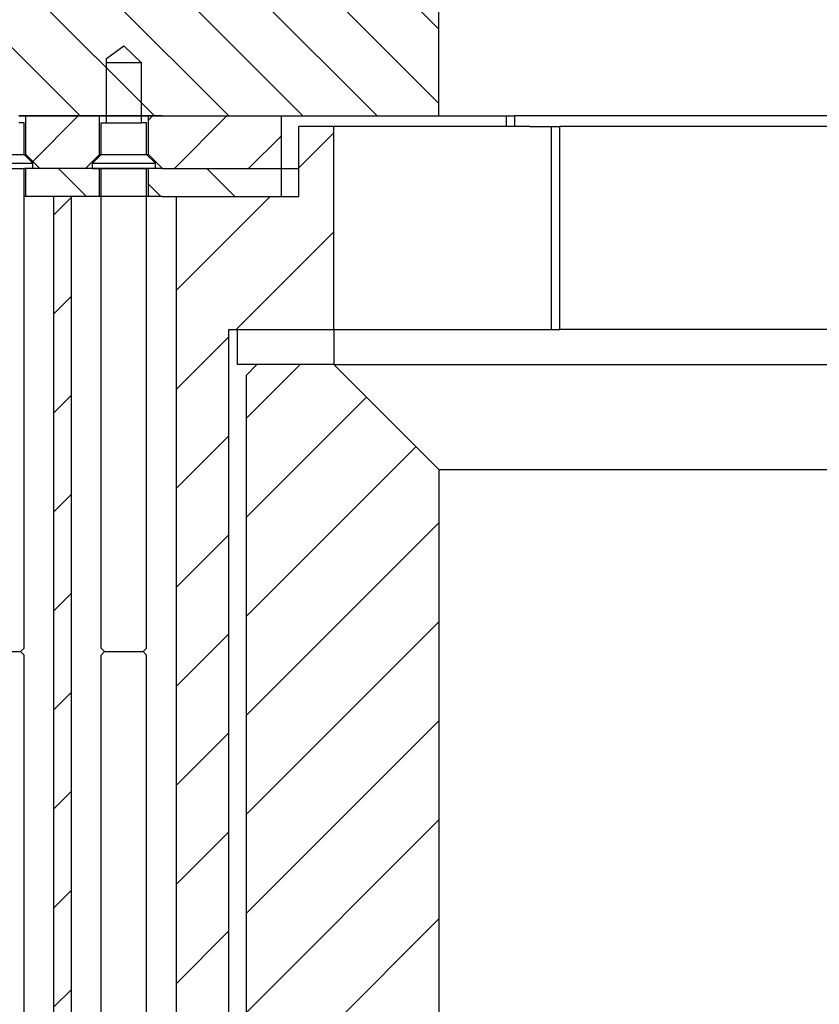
# Model space of a CAD drawing. Extents: x -1809 to 6113, y -4129 to 1471.
# Tile 8 of 197: x -41 to -18, y -2794 to -2766. Entities that reach past the tile are written whole.
import ezdxf

# ---------------------------------------------------------------- set-up
doc = ezdxf.new("R2010")
doc.units = 0
doc.linetypes.add('DASHED', pattern=[15, 7, -8])
doc.layers.get('0').update_dxf_attribs({"linetype": 'CONTINUOUS'})
doc.layers.add('1', color=7, linetype='CONTINUOUS')
pattern_1 = [(315, (-1117.57, -6268.1354), (1.0606602, 1.0606602), [])]
pattern_2 = [(45, (-1117.57, -6268.1354), (-1.0606602, 1.0606602), [])]
pattern_3 = [(45, (-1117.57, -6268.1354), (-1.4142136, 1.4142136), [])]

# ---------------------------------------------------------------- blocks, each defined once
blk = doc.blocks.new('Z-STACK', base_point=(-660.966, -2918.356))
at = {"linetype": 'CONTINUOUS'}
h = blk.add_hatch(dxfattribs=at)
h.set_pattern_fill('USER', color=6, scale=1.5, angle=45, pattern_type=0)
h.set_pattern_definition(pattern_2)
h.paths.add_polyline_path([(-40.403, -2770.143), (-40.403, -2769.043), (-38.303, -2769.043), (-38.303, -2770.143), (-38.703, -2770.543), (-40.003, -2770.543)])
h = blk.add_hatch(dxfattribs=at)
h.set_pattern_fill('USER', color=6, scale=1.5, angle=45, pattern_type=0)
h.set_pattern_definition(pattern_2)
h.paths.add_polyline_path([(-36.903, -2770.143), (-36.903, -2769.043), (-36.512, -2769.043), (-36.442, -2769.043), (-35.803, -2769.043), (-34.603, -2769.043), (-33.103, -2769.043), (-33.103, -2770.543), (-33.608, -2770.543), (-33.858, -2770.543), (-35.158, -2770.543), (-35.408, -2770.543), (-36.442, -2770.543), (-36.503, -2770.543)])
h = blk.add_hatch(dxfattribs=at)
h.set_pattern_fill('USER', color=1, scale=2, angle=45, pattern_type=0)
h.set_pattern_definition(pattern_3)
h.paths.add_polyline_path([(-31.603, -2775.143), (-31.762, -2775.143), (-31.801, -2775.143), (-31.988, -2775.143), (-33.188, -2775.143), (-34.353, -2775.143), (-34.603, -2775.143), (-34.603, -2817.243), (-36.103, -2817.243), (-36.103, -2771.343), (-33.103, -2771.343), (-32.603, -2771.343), (-32.603, -2769.343), (-31.774, -2769.343), (-31.603, -2769.343)])
h = blk.add_hatch(dxfattribs=at)
h.set_pattern_fill('USER', color=3, scale=1.5, angle=315, pattern_type=0)
h.set_pattern_definition(pattern_1)
h.paths.add_polyline_path([(-38.703, -2770.543), (-38.303, -2770.543), (-38.303, -2771.343), (-39.103, -2771.343), (-39.603, -2771.343), (-40.403, -2771.343), (-40.403, -2770.543), (-40.203, -2770.543), (-40.003, -2770.543)])
h = blk.add_hatch(dxfattribs=at)
h.set_pattern_fill('USER', color=3, scale=1.5, angle=315, pattern_type=0)
h.set_pattern_definition(pattern_1)
h.paths.add_polyline_path([(-36.512, -2770.543), (-36.903, -2770.543), (-36.903, -2771.343), (-36.512, -2771.343), (-36.442, -2771.343), (-36.103, -2771.343), (-33.103, -2771.343), (-33.103, -2770.543), (-33.608, -2770.543), (-33.858, -2770.543), (-35.158, -2770.543), (-35.408, -2770.543), (-36.442, -2770.543), (-36.503, -2770.543)])
h = blk.add_hatch(dxfattribs=at)
h.set_pattern_fill('USER', color=1, scale=2, angle=45, pattern_type=0)
h.set_pattern_definition(pattern_3)
h.paths.add_polyline_path([(-39.103, -2817.243), (-39.603, -2817.243), (-39.603, -2771.343), (-39.103, -2771.343)])
h = blk.add_hatch(dxfattribs=at)
h.set_pattern_fill('USER', scale=5, angle=45, pattern_type=0)
h.set_pattern_definition([(45, (-1117.57, -6268.1354), (-3.535534, 3.535534), [])])
h.paths.add_polyline_path([(-31.762, -2775.143), (-31.801, -2775.143), (-31.988, -2775.143), (-33.188, -2775.143), (-34.353, -2775.143), (-34.353, -2776.143), (-34.292, -2776.143), (-33.803, -2776.143), (-31.801, -2776.143), (-31.762, -2776.143), (-31.603, -2776.143), (-31.603, -2775.143)])
h = blk.add_hatch(dxfattribs=at)
h.set_pattern_fill('USER', color=113, scale=2, angle=45, pattern_type=0)
h.set_pattern_definition(pattern_3)
h.paths.add_polyline_path([(-33.603, -2808.143), (-31.103, -2808.143), (-30.603, -2807.643), (-30.603, -2802.143), (-29.103, -2802.143), (-28.603, -2801.643), (-28.603, -2779.143), (-31.603, -2776.143), (-31.762, -2776.143), (-31.801, -2776.143), (-33.803, -2776.143), (-34.103, -2776.443), (-34.103, -2807.643)])
at = {"layer": '1', "linetype": 'CONTINUOUS'}
h = blk.add_hatch(dxfattribs=at)
h.set_pattern_fill('USER', color=2, scale=1.5, angle=315, pattern_type=0)
h.set_pattern_definition(pattern_1)
edge = h.paths.add_edge_path()
edge.add_line((-60.822, -2765.543), (-54.604, -2765.543))
edge.add_line((-54.604, -2765.543), (-49.784, -2765.543))
edge.add_line((-49.784, -2765.543), (-29.603, -2765.543))
edge.add_line((-29.603, -2765.543), (-28.603, -2765.543))
edge.add_line((-28.603, -2765.543), (-28.603, -2769.043))
edge.add_line((-28.603, -2769.043), (-33.103, -2769.043))
edge.add_line((-33.103, -2769.043), (-34.603, -2769.043))
edge.add_line((-34.603, -2769.043), (-35.803, -2769.043))
edge.add_line((-35.803, -2769.043), (-36.442, -2769.043))
edge.add_line((-36.442, -2769.043), (-36.512, -2769.043))
edge.add_line((-36.512, -2769.043), (-36.903, -2769.043))
edge.add_line((-36.903, -2769.043), (-37.012, -2769.043))
edge.add_line((-37.012, -2769.043), (-37.103, -2769.043))
edge.add_line((-37.103, -2769.043), (-37.301, -2769.043))
edge.add_line((-37.301, -2769.043), (-37.412, -2769.043))
edge.add_line((-37.412, -2769.043), (-37.56, -2769.043))
edge.add_line((-37.56, -2769.043), (-37.724, -2769.043))
edge.add_line((-37.724, -2769.043), (-37.912, -2769.043))
edge.add_line((-37.912, -2769.043), (-38.303, -2769.043))
edge.add_line((-38.303, -2769.043), (-40.403, -2769.043))
edge.add_line((-40.403, -2769.043), (-40.603, -2769.043))
edge.add_line((-40.603, -2769.043), (-40.842, -2769.043))
edge.add_line((-40.842, -2769.043), (-41.603, -2769.043))
edge.add_line((-41.603, -2769.043), (-41.803, -2769.043))
edge.add_line((-41.803, -2769.043), (-44.867, -2769.043))
edge.add_line((-44.867, -2769.043), (-45.76, -2769.043))
edge.add_line((-45.76, -2769.043), (-45.867, -2769.043))
edge.add_line((-45.867, -2769.043), (-49.187, -2769.043))
edge.add_line((-49.187, -2769.043), (-49.445, -2769.043))
edge.add_line((-49.445, -2769.043), (-52.193, -2769.043))
edge.add_line((-52.193, -2769.043), (-54.103, -2769.043))
edge.add_line((-54.103, -2769.043), (-55.403, -2769.043))
edge.add_line((-55.403, -2769.043), (-56.603, -2769.043))
edge.add_line((-56.603, -2769.043), (-59.403, -2769.043))
edge.add_line((-59.403, -2769.043), (-59.403, -2769.043))
edge.add_line((-59.403, -2769.043), (-60.229, -2769.043))
edge.add_line((-60.229, -2769.043), (-60.298, -2769.043))
edge.add_line((-60.298, -2769.043), (-60.798, -2769.043))
edge.add_line((-60.798, -2769.043), (-60.803, -2769.043))
edge.add_line((-60.803, -2769.043), (-61.087, -2769.043))
edge.add_line((-61.087, -2769.043), (-61.198, -2769.043))
edge.add_line((-61.198, -2769.043), (-61.345, -2769.043))
edge.add_line((-61.345, -2769.043), (-61.511, -2769.043))
edge.add_line((-61.511, -2769.043), (-61.698, -2769.043))
edge.add_line((-61.698, -2769.043), (-62.903, -2769.043))
edge.add_line((-62.903, -2769.043), (-62.903, -2769.043))
edge.add_line((-62.903, -2769.043), (-64.303, -2769.043))
edge.add_line((-64.303, -2769.043), (-66.403, -2769.043))
edge.add_line((-66.403, -2769.043), (-66.403, -2769.043))
edge.add_line((-66.403, -2769.043), (-67.803, -2769.043))
edge.add_line((-67.803, -2769.043), (-69.903, -2769.043))
edge.add_line((-69.903, -2769.043), (-69.903, -2769.043))
edge.add_line((-69.903, -2769.043), (-71.303, -2769.043))
edge.add_line((-71.303, -2769.043), (-72.303, -2769.043))
edge.add_line((-72.303, -2769.043), (-77.608, -2769.043))
edge.add_spline(control_points=[(-77.608, -2769.043), (-77.842, -2768.809), (-78.31, -2768.342), (-78.779, -2767.876), (-79.013, -2767.643)], knot_values=[0, 0, 0, 0, 0.991594, 1.983187, 1.983187, 1.983187, 1.983187], degree=3, periodic=0)
edge.add_line((-79.013, -2767.643), (-79.013, -2765.543))
edge.add_line((-79.013, -2765.543), (-77.603, -2765.543))
edge.add_line((-77.603, -2765.543), (-73.203, -2765.543))
edge.add_line((-73.203, -2765.543), (-68.703, -2765.543))
edge.add_line((-68.703, -2765.543), (-67.011, -2765.543))
edge.add_line((-67.011, -2765.543), (-60.822, -2765.543))
at = {"color": 2, "linetype": 'CONTINUOUS'}
for p, q in [((-28.603, -2769.043), (-28.603, -2765.543)), ((-38.103, -2767.403), (-37.603, -2767.043)), ((-37.603, -2767.043), (-37.103, -2767.523)), ((-38.103, -2767.523), (-38.103, -2767.403)), ((-38.103, -2769.043), (-38.103, -2767.523)), ((-37.103, -2769.043), (-37.103, -2767.523)), ((-40.403, -2769.043), (-40.603, -2769.043)), ((-37.912, -2769.043), (-38.303, -2769.043)), ((-38.103, -2769.243), (-38.103, -2769.043)), ((-37.724, -2769.043), (-37.912, -2769.043)), ((-37.56, -2769.043), (-37.724, -2769.043)), ((-37.412, -2769.043), (-37.56, -2769.043)), ((-37.301, -2769.043), (-37.412, -2769.043)), ((-37.103, -2769.043), (-37.301, -2769.043)), ((-37.103, -2769.243), (-37.103, -2769.043)), ((-37.012, -2769.043), (-37.103, -2769.043)), ((-36.903, -2769.043), (-37.012, -2769.043)), ((-33.103, -2769.043), (-28.603, -2769.043)), ((-28.603, -2769.043), (-26.676, -2769.043)), ((-26.676, -2769.043), (-26.438, -2769.043)), ((-4.056, -2769.043), (-26.438, -2769.043)), ((-40.453, -2769.243), (-40.603, -2769.243)), ((-40.453, -2770.143), (-40.453, -2769.243)), ((-38.253, -2770.143), (-38.253, -2769.243)), ((-38.253, -2769.243), (-38.103, -2769.243)), ((-36.953, -2769.243), (-37.103, -2769.243)), ((-36.953, -2770.143), (-36.953, -2769.243)), ((-40.453, -2770.143), (-40.203, -2770.393)), ((-38.253, -2770.143), (-38.503, -2770.393)), ((-36.953, -2770.143), (-36.703, -2770.393)), ((-40.453, -2770.543), (-40.442, -2770.543)), ((-40.453, -2784.243), (-40.453, -2770.543)), ((-40.403, -2770.543), (-40.442, -2770.543)), ((-40.203, -2770.543), (-40.403, -2770.543)), ((-40.203, -2770.543), (-40.203, -2770.393)), ((-38.503, -2770.543), (-38.503, -2770.393)), ((-38.492, -2770.543), (-38.303, -2770.543)), ((-38.303, -2770.543), (-38.253, -2770.543)), ((-38.253, -2784.243), (-38.253, -2770.543)), ((-36.953, -2784.243), (-36.953, -2770.543)), ((-36.953, -2770.543), (-36.942, -2770.543)), ((-36.903, -2770.543), (-36.942, -2770.543)), ((-36.703, -2770.543), (-36.903, -2770.543)), ((-36.703, -2770.543), (-36.703, -2770.393)), ((-40.553, -2784.343), (-40.453, -2784.243)), ((-40.553, -2784.343), (-40.453, -2784.443)), ((-38.153, -2784.343), (-38.253, -2784.243)), ((-38.153, -2784.343), (-38.253, -2784.443)), ((-37.053, -2784.343), (-36.953, -2784.243)), ((-37.053, -2784.343), (-36.953, -2784.443)), ((-40.453, -2802.743), (-40.453, -2784.443)), ((-38.253, -2802.743), (-38.253, -2784.443)), ((-36.953, -2802.743), (-36.953, -2784.443))]:
    blk.add_line(p, q, dxfattribs=at)
at = {"color": 6, "linetype": 'DASHED'}
for p, q in [((-40.403, -2769.043), (-40.603, -2769.043)), ((-37.912, -2769.043), (-38.303, -2769.043)), ((-37.724, -2769.043), (-37.912, -2769.043)), ((-37.56, -2769.043), (-37.724, -2769.043)), ((-37.412, -2769.043), (-37.56, -2769.043)), ((-37.301, -2769.043), (-37.412, -2769.043)), ((-37.103, -2769.043), (-37.301, -2769.043)), ((-37.012, -2769.043), (-37.103, -2769.043)), ((-36.903, -2769.043), (-37.012, -2769.043)), ((-33.103, -2769.043), (-28.603, -2769.043)), ((-28.603, -2769.043), (-26.676, -2769.043)), ((-40.453, -2770.543), (-40.442, -2770.543)), ((-40.403, -2770.543), (-40.442, -2770.543)), ((-40.203, -2770.543), (-40.403, -2770.543)), ((-40.003, -2770.543), (-40.203, -2770.543)), ((-38.303, -2770.543), (-38.703, -2770.543)), ((-37.912, -2770.543), (-38.303, -2770.543)), ((-37.724, -2770.543), (-37.912, -2770.543)), ((-37.56, -2770.543), (-37.724, -2770.543)), ((-37.412, -2770.543), (-37.56, -2770.543)), ((-37.301, -2770.543), (-37.412, -2770.543)), ((-37.012, -2770.543), (-37.301, -2770.543)), ((-36.903, -2770.543), (-37.012, -2770.543)), ((-36.512, -2770.543), (-36.903, -2770.543)), ((-36.512, -2770.543), (-36.503, -2770.543))]:
    blk.add_line(p, q, dxfattribs=at)
at = {"color": 7, "linetype": 'DASHED'}
for p, q in [((-40.403, -2769.043), (-40.603, -2769.043)), ((-40.403, -2769.043), (-40.603, -2769.043)), ((-40.603, -2769.043), (-40.403, -2769.043)), ((-38.303, -2769.043), (-40.403, -2769.043)), ((-38.303, -2769.043), (-40.403, -2769.043)), ((-40.403, -2769.043), (-40.138, -2769.043)), ((-40.138, -2769.043), (-40.006, -2769.043)), ((-40.006, -2769.043), (-39.793, -2769.043)), ((-39.793, -2769.043), (-39.695, -2769.043)), ((-39.695, -2769.043), (-39.604, -2769.043)), ((-39.604, -2769.043), (-39.253, -2769.043)), ((-39.253, -2769.043), (-39.103, -2769.043)), ((-39.103, -2769.043), (-39.043, -2769.043)), ((-39.043, -2769.043), (-38.807, -2769.043)), ((-38.807, -2769.043), (-38.738, -2769.043)), ((-38.738, -2769.043), (-38.462, -2769.043)), ((-38.462, -2769.043), (-38.303, -2769.043)), ((-37.912, -2769.043), (-38.303, -2769.043)), ((-37.912, -2769.043), (-38.303, -2769.043)), ((-38.303, -2769.043), (-38.283, -2769.043)), ((-38.283, -2769.043), (-38.095, -2769.043)), ((-38.095, -2769.043), (-37.895, -2769.043)), ((-37.724, -2769.043), (-37.912, -2769.043)), ((-37.724, -2769.043), (-37.912, -2769.043)), ((-37.895, -2769.043), (-37.804, -2769.043)), ((-37.804, -2769.043), (-37.707, -2769.043)), ((-37.56, -2769.043), (-37.724, -2769.043)), ((-37.56, -2769.043), (-37.724, -2769.043)), ((-37.707, -2769.043), (-37.643, -2769.043)), ((-37.643, -2769.043), (-37.603, -2769.043)), ((-37.603, -2769.043), (-37.453, -2769.043)), ((-37.412, -2769.043), (-37.56, -2769.043)), ((-37.412, -2769.043), (-37.56, -2769.043)), ((-37.453, -2769.043), (-37.007, -2769.043)), ((-37.301, -2769.043), (-37.412, -2769.043)), ((-37.301, -2769.043), (-37.412, -2769.043)), ((-37.103, -2769.043), (-37.301, -2769.043)), ((-37.103, -2769.043), (-37.301, -2769.043)), ((-37.012, -2769.043), (-37.103, -2769.043)), ((-37.012, -2769.043), (-37.103, -2769.043)), ((-36.903, -2769.043), (-37.012, -2769.043)), ((-36.903, -2769.043), (-37.012, -2769.043)), ((-37.007, -2769.043), (-36.98, -2769.043)), ((-36.98, -2769.043), (-36.903, -2769.043)), ((-36.512, -2769.043), (-36.903, -2769.043)), ((-36.512, -2769.043), (-36.903, -2769.043)), ((-36.903, -2769.043), (-36.843, -2769.043)), ((-36.843, -2769.043), (-36.71, -2769.043)), ((-36.71, -2769.043), (-36.695, -2769.043)), ((-36.695, -2769.043), (-36.479, -2769.043)), ((-36.512, -2769.043), (-36.442, -2769.043)), ((-36.512, -2769.043), (-36.442, -2769.043)), ((-36.479, -2769.043), (-36.301, -2769.043)), ((-36.442, -2769.043), (-35.803, -2769.043)), ((-36.442, -2769.043), (-35.803, -2769.043)), ((-36.301, -2769.043), (-36.271, -2769.043)), ((-36.271, -2769.043), (-36.137, -2769.043)), ((-36.137, -2769.043), (-36.053, -2769.043)), ((-36.053, -2769.043), (-35.907, -2769.043)), ((-35.907, -2769.043), (-35.886, -2769.043)), ((-35.886, -2769.043), (-35.803, -2769.043)), ((-35.803, -2769.043), (-34.603, -2769.043)), ((-34.603, -2769.043), (-33.103, -2769.043)), ((-33.103, -2769.043), (-28.603, -2769.043)), ((-28.603, -2769.043), (-26.676, -2769.043)), ((-26.676, -2769.043), (-26.438, -2769.043)), ((-4.056, -2769.043), (-26.438, -2769.043)), ((-40.453, -2769.243), (-40.603, -2769.243)), ((-40.453, -2769.243), (-40.603, -2769.243)), ((-31.774, -2769.343), (-32.603, -2769.343)), ((-31.603, -2769.343), (-31.774, -2769.343)), ((-30.012, -2769.343), (-31.603, -2769.343)), ((-29.011, -2769.343), (-30.012, -2769.343)), ((-28.048, -2769.343), (-29.011, -2769.343)), ((-27.249, -2769.343), (-28.048, -2769.343)), ((-26.676, -2769.343), (-27.249, -2769.343)), ((-26.515, -2769.343), (-26.676, -2769.343)), ((-26.009, -2769.343), (-26.515, -2769.343)), ((-26.009, -2769.343), (-25.388, -2769.343)), ((-40.453, -2770.143), (-40.443, -2770.143)), ((-40.443, -2770.143), (-40.434, -2770.143)), ((-40.434, -2770.143), (-40.403, -2770.143)), ((-38.303, -2770.143), (-38.2, -2770.143)), ((-38.2, -2770.143), (-38.173, -2770.143)), ((-38.173, -2770.143), (-37.903, -2770.143)), ((-37.903, -2770.143), (-37.888, -2770.143)), ((-37.888, -2770.143), (-37.809, -2770.143)), ((-37.809, -2770.143), (-37.799, -2770.143)), ((-37.799, -2770.143), (-37.693, -2770.143)), ((-37.693, -2770.143), (-37.672, -2770.143)), ((-37.672, -2770.143), (-37.572, -2770.143)), ((-37.572, -2770.143), (-37.482, -2770.143)), ((-37.482, -2770.143), (-37.472, -2770.143)), ((-37.472, -2770.143), (-37.412, -2770.143)), ((-37.412, -2770.143), (-37.382, -2770.143)), ((-37.382, -2770.143), (-37.371, -2770.143)), ((-37.371, -2770.143), (-37.345, -2770.143)), ((-37.345, -2770.143), (-37.28, -2770.143)), ((-37.28, -2770.143), (-37.245, -2770.143)), ((-37.245, -2770.143), (-37.163, -2770.143)), ((-37.163, -2770.143), (-37.096, -2770.143)), ((-37.096, -2770.143), (-36.996, -2770.143)), ((-36.996, -2770.143), (-36.903, -2770.143)), ((-40.453, -2770.543), (-40.442, -2770.543)), ((-40.453, -2770.543), (-40.442, -2770.543)), ((-40.453, -2770.543), (-40.442, -2770.543)), ((-40.403, -2770.543), (-40.442, -2770.543)), ((-40.403, -2770.543), (-40.442, -2770.543)), ((-40.203, -2770.543), (-40.403, -2770.543)), ((-40.203, -2770.543), (-40.403, -2770.543)), ((-40.003, -2770.543), (-40.203, -2770.543)), ((-40.003, -2770.543), (-40.203, -2770.543)), ((-38.703, -2770.543), (-40.003, -2770.543)), ((-38.703, -2770.543), (-40.003, -2770.543)), ((-38.303, -2770.543), (-38.703, -2770.543)), ((-38.303, -2770.543), (-38.703, -2770.543)), ((-37.912, -2770.543), (-38.303, -2770.543)), ((-37.912, -2770.543), (-38.303, -2770.543)), ((-37.724, -2770.543), (-37.912, -2770.543)), ((-37.724, -2770.543), (-37.912, -2770.543)), ((-37.56, -2770.543), (-37.724, -2770.543)), ((-37.56, -2770.543), (-37.724, -2770.543)), ((-37.412, -2770.543), (-37.56, -2770.543)), ((-37.412, -2770.543), (-37.56, -2770.543)), ((-37.301, -2770.543), (-37.412, -2770.543)), ((-37.301, -2770.543), (-37.412, -2770.543)), ((-37.012, -2770.543), (-37.301, -2770.543)), ((-37.012, -2770.543), (-37.301, -2770.543)), ((-36.903, -2770.543), (-37.012, -2770.543)), ((-36.903, -2770.543), (-37.012, -2770.543)), ((-36.512, -2770.543), (-36.903, -2770.543)), ((-36.512, -2770.543), (-36.903, -2770.543)), ((-36.512, -2770.543), (-36.503, -2770.543)), ((-36.512, -2770.543), (-36.503, -2770.543)), ((-36.503, -2770.543), (-36.442, -2770.543)), ((-36.503, -2770.543), (-36.442, -2770.543)), ((-36.442, -2770.543), (-35.408, -2770.543)), ((-36.442, -2770.543), (-35.408, -2770.543)), ((-35.408, -2770.543), (-35.158, -2770.543)), ((-35.408, -2770.543), (-35.158, -2770.543)), ((-35.408, -2770.543), (-35.158, -2770.543)), ((-35.158, -2770.543), (-33.858, -2770.543)), ((-35.158, -2770.543), (-33.858, -2770.543)), ((-35.158, -2770.543), (-33.858, -2770.543)), ((-33.858, -2770.543), (-33.608, -2770.543)), ((-33.858, -2770.543), (-33.608, -2770.543)), ((-33.858, -2770.543), (-33.608, -2770.543)), ((-33.608, -2770.543), (-33.103, -2770.543)), ((-33.608, -2770.543), (-33.103, -2770.543)), ((-33.103, -2770.543), (-32.603, -2770.543)), ((-33.103, -2770.543), (-32.603, -2770.543)), ((-40.403, -2771.343), (-40.453, -2771.343)), ((-40.403, -2771.343), (-40.453, -2771.343)), ((-40.403, -2771.343), (-40.453, -2771.343)), ((-39.603, -2771.343), (-40.403, -2771.343)), ((-39.603, -2771.343), (-40.403, -2771.343)), ((-39.603, -2771.343), (-40.403, -2771.343)), ((-39.103, -2771.343), (-39.603, -2771.343)), ((-39.103, -2771.343), (-39.603, -2771.343)), ((-39.103, -2771.343), (-39.603, -2771.343)), ((-38.303, -2771.343), (-39.103, -2771.343)), ((-38.303, -2771.343), (-39.103, -2771.343)), ((-38.303, -2771.343), (-39.103, -2771.343)), ((-37.966, -2771.343), (-38.303, -2771.343)), ((-37.966, -2771.343), (-38.303, -2771.343)), ((-37.966, -2771.343), (-38.303, -2771.343)), ((-37.912, -2771.343), (-37.966, -2771.343)), ((-37.912, -2771.343), (-37.966, -2771.343)), ((-37.912, -2771.343), (-37.966, -2771.343)), ((-37.724, -2771.343), (-37.912, -2771.343)), ((-37.724, -2771.343), (-37.912, -2771.343)), ((-37.724, -2771.343), (-37.912, -2771.343)), ((-37.56, -2771.343), (-37.724, -2771.343)), ((-37.56, -2771.343), (-37.724, -2771.343)), ((-37.56, -2771.343), (-37.724, -2771.343)), ((-37.412, -2771.343), (-37.56, -2771.343)), ((-37.412, -2771.343), (-37.56, -2771.343)), ((-37.412, -2771.343), (-37.56, -2771.343)), ((-37.301, -2771.343), (-37.412, -2771.343)), ((-37.301, -2771.343), (-37.412, -2771.343)), ((-37.301, -2771.343), (-37.412, -2771.343)), ((-37.012, -2771.343), (-37.301, -2771.343)), ((-37.012, -2771.343), (-37.301, -2771.343)), ((-37.012, -2771.343), (-37.301, -2771.343)), ((-36.903, -2771.343), (-37.012, -2771.343)), ((-36.903, -2771.343), (-37.012, -2771.343)), ((-36.903, -2771.343), (-37.012, -2771.343)), ((-36.512, -2771.343), (-36.903, -2771.343)), ((-36.512, -2771.343), (-36.903, -2771.343)), ((-36.512, -2771.343), (-36.903, -2771.343)), ((-36.512, -2771.343), (-36.442, -2771.343)), ((-36.512, -2771.343), (-36.442, -2771.343)), ((-36.512, -2771.343), (-36.442, -2771.343)), ((-36.442, -2771.343), (-36.103, -2771.343)), ((-36.442, -2771.343), (-36.103, -2771.343)), ((-36.442, -2771.343), (-36.103, -2771.343)), ((-36.103, -2771.343), (-33.103, -2771.343)), ((-36.103, -2771.343), (-33.103, -2771.343)), ((-36.103, -2771.343), (-33.103, -2771.343)), ((-33.103, -2771.343), (-32.603, -2771.343)), ((-33.103, -2771.343), (-32.603, -2771.343)), ((-34.603, -2775.143), (-34.353, -2775.143)), ((-34.603, -2775.143), (-34.353, -2775.143)), ((-34.353, -2775.143), (-33.188, -2775.143)), ((-34.353, -2775.143), (-33.188, -2775.143)), ((-33.188, -2775.143), (-31.988, -2775.143)), ((-33.188, -2775.143), (-31.988, -2775.143)), ((-31.988, -2775.143), (-31.801, -2775.143)), ((-31.988, -2775.143), (-31.801, -2775.143)), ((-31.801, -2775.143), (-31.762, -2775.143)), ((-31.801, -2775.143), (-31.762, -2775.143)), ((-31.762, -2775.143), (-31.603, -2775.143)), ((-31.762, -2775.143), (-31.603, -2775.143)), ((-31.603, -2775.143), (-31.551, -2775.143)), ((-31.603, -2775.143), (-31.551, -2775.143)), ((-31.551, -2775.143), (-30.442, -2775.143)), ((-31.551, -2775.143), (-30.442, -2775.143)), ((-30.442, -2775.143), (-26.832, -2775.143)), ((-30.442, -2775.143), (-26.832, -2775.143)), ((-26.832, -2775.143), (-25.388, -2775.143)), ((-26.832, -2775.143), (-25.388, -2775.143)), ((-26.832, -2775.143), (-25.388, -2775.143)), ((-25.388, -2775.143), (-25.365, -2775.143)), ((-25.388, -2775.143), (-25.365, -2775.143)), ((-25.365, -2775.143), (-25.151, -2775.143)), ((-20.771, -2775.143), (-25.151, -2775.143)), ((-18.6, -2775.143), (-20.771, -2775.143)), ((-12.418, -2775.143), (-18.6, -2775.143)), ((-31.762, -2776.143), (-31.801, -2776.143)), ((-31.603, -2776.143), (-31.551, -2776.143)), ((-31.551, -2776.143), (-31.239, -2776.143)), ((-31.239, -2776.143), (-31.001, -2776.143)), ((-31.001, -2776.143), (-13.844, -2776.143))]:
    blk.add_line(p, q, dxfattribs=at)
at = {"color": 6, "linetype": 'CONTINUOUS'}
for p, q in [((-40.403, -2770.143), (-40.403, -2769.043)), ((-38.303, -2769.043), (-40.403, -2769.043)), ((-38.303, -2770.143), (-38.303, -2769.043)), ((-36.903, -2770.143), (-36.903, -2769.043)), ((-36.512, -2769.043), (-36.903, -2769.043)), ((-36.512, -2769.043), (-36.442, -2769.043)), ((-36.442, -2769.043), (-35.803, -2769.043)), ((-35.803, -2769.043), (-34.603, -2769.043)), ((-34.603, -2769.043), (-33.103, -2769.043)), ((-33.103, -2770.543), (-33.103, -2769.043)), ((-26.676, -2769.343), (-26.676, -2769.043)), ((-40.453, -2770.143), (-40.443, -2770.143)), ((-40.443, -2770.143), (-40.434, -2770.143)), ((-40.434, -2770.143), (-40.403, -2770.143)), ((-40.403, -2770.143), (-40.003, -2770.543)), ((-38.303, -2770.143), (-38.703, -2770.543)), ((-38.303, -2770.143), (-38.2, -2770.143)), ((-38.2, -2770.143), (-38.173, -2770.143)), ((-38.173, -2770.143), (-37.903, -2770.143)), ((-37.903, -2770.143), (-37.888, -2770.143)), ((-37.888, -2770.143), (-37.809, -2770.143)), ((-37.809, -2770.143), (-37.799, -2770.143)), ((-37.799, -2770.143), (-37.693, -2770.143)), ((-37.693, -2770.143), (-37.672, -2770.143)), ((-37.672, -2770.143), (-37.572, -2770.143)), ((-37.572, -2770.143), (-37.482, -2770.143)), ((-37.482, -2770.143), (-37.472, -2770.143)), ((-37.472, -2770.143), (-37.412, -2770.143)), ((-37.412, -2770.143), (-37.382, -2770.143)), ((-37.382, -2770.143), (-37.371, -2770.143)), ((-37.371, -2770.143), (-37.345, -2770.143)), ((-37.345, -2770.143), (-37.28, -2770.143)), ((-37.28, -2770.143), (-37.245, -2770.143)), ((-37.245, -2770.143), (-37.163, -2770.143)), ((-37.163, -2770.143), (-37.096, -2770.143)), ((-37.096, -2770.143), (-36.996, -2770.143)), ((-36.996, -2770.143), (-36.903, -2770.143)), ((-36.903, -2770.143), (-36.503, -2770.543)), ((-38.703, -2770.543), (-40.003, -2770.543)), ((-36.503, -2770.543), (-36.442, -2770.543)), ((-36.442, -2770.543), (-35.408, -2770.543)), ((-35.408, -2770.543), (-35.158, -2770.543)), ((-35.158, -2770.543), (-33.858, -2770.543)), ((-33.858, -2770.543), (-33.608, -2770.543)), ((-33.608, -2770.543), (-33.103, -2770.543)), ((-33.103, -2770.543), (-32.603, -2770.543))]:
    blk.add_line(p, q, dxfattribs=at)
at = {"color": 2, "linetype": 'DASHED'}
for p, q in [((-38.303, -2769.043), (-40.403, -2769.043)), ((-36.512, -2769.043), (-36.903, -2769.043)), ((-36.512, -2769.043), (-36.442, -2769.043)), ((-36.442, -2769.043), (-35.803, -2769.043)), ((-35.803, -2769.043), (-34.603, -2769.043)), ((-34.603, -2769.043), (-33.103, -2769.043)), ((-38.503, -2770.543), (-38.492, -2770.543))]:
    blk.add_line(p, q, dxfattribs=at)
at = {"color": 7, "linetype": 'CONTINUOUS'}
for p, q in [((-26.438, -2769.343), (-26.438, -2769.043)), ((-32.603, -2771.343), (-32.603, -2769.343)), ((-31.774, -2769.343), (-32.603, -2769.343)), ((-31.603, -2769.343), (-31.774, -2769.343)), ((-30.012, -2769.343), (-31.603, -2769.343)), ((-31.603, -2775.143), (-31.603, -2769.343)), ((-29.011, -2769.343), (-30.012, -2769.343)), ((-28.048, -2769.343), (-29.011, -2769.343)), ((-27.249, -2769.343), (-28.048, -2769.343)), ((-26.676, -2769.343), (-27.249, -2769.343)), ((-26.515, -2769.343), (-26.676, -2769.343)), ((-26.009, -2769.343), (-26.515, -2769.343)), ((-26.009, -2769.343), (-25.388, -2769.343)), ((-25.388, -2775.143), (-25.388, -2769.343)), ((-25.388, -2769.343), (-25.151, -2769.343)), ((-25.151, -2775.143), (-25.151, -2769.343)), ((0.458, -2769.343), (-25.151, -2769.343)), ((-39.603, -2817.243), (-39.603, -2771.343)), ((-39.103, -2817.243), (-39.103, -2771.343)), ((-36.103, -2817.243), (-36.103, -2771.343)), ((-33.103, -2771.343), (-32.603, -2771.343)), ((-34.603, -2817.243), (-34.603, -2775.143)), ((-34.603, -2775.143), (-34.353, -2775.143)), ((-34.353, -2776.143), (-34.353, -2775.143)), ((-34.353, -2775.143), (-33.188, -2775.143)), ((-33.188, -2775.143), (-31.988, -2775.143)), ((-31.988, -2775.143), (-31.801, -2775.143)), ((-31.801, -2775.143), (-31.762, -2775.143)), ((-31.762, -2775.143), (-31.603, -2775.143)), ((-31.603, -2775.143), (-31.603, -2776.143)), ((-31.603, -2775.143), (-31.551, -2775.143)), ((-31.551, -2775.143), (-30.442, -2775.143)), ((-30.442, -2775.143), (-26.832, -2775.143)), ((-26.832, -2775.143), (-25.388, -2775.143)), ((-25.388, -2775.143), (-25.365, -2775.143)), ((-25.365, -2775.143), (-25.151, -2775.143)), ((-20.771, -2775.143), (-25.151, -2775.143)), ((-18.6, -2775.143), (-20.771, -2775.143)), ((-12.418, -2775.143), (-18.6, -2775.143)), ((-34.292, -2776.143), (-34.353, -2776.143)), ((-33.803, -2776.143), (-34.292, -2776.143)), ((-31.801, -2776.143), (-33.803, -2776.143)), ((-31.603, -2776.143), (-31.762, -2776.143))]:
    blk.add_line(p, q, dxfattribs=at)
at = {"color": 3, "linetype": 'DASHED'}
for p, q in [((-40.453, -2770.543), (-40.442, -2770.543)), ((-40.403, -2770.543), (-40.442, -2770.543)), ((-38.703, -2770.543), (-40.003, -2770.543)), ((-36.503, -2770.543), (-36.442, -2770.543)), ((-36.442, -2770.543), (-35.408, -2770.543)), ((-35.408, -2770.543), (-35.158, -2770.543)), ((-35.158, -2770.543), (-33.858, -2770.543)), ((-33.858, -2770.543), (-33.608, -2770.543)), ((-33.608, -2770.543), (-33.103, -2770.543)), ((-33.103, -2770.543), (-32.603, -2770.543)), ((-33.103, -2771.343), (-32.603, -2771.343))]:
    blk.add_line(p, q, dxfattribs=at)
at = {"color": 3, "linetype": 'CONTINUOUS'}
for p, q in [((-40.403, -2771.343), (-40.403, -2770.543)), ((-40.203, -2770.543), (-40.403, -2770.543)), ((-40.003, -2770.543), (-40.203, -2770.543)), ((-38.303, -2770.543), (-38.703, -2770.543)), ((-38.303, -2771.343), (-38.303, -2770.543)), ((-37.912, -2770.543), (-38.303, -2770.543)), ((-37.724, -2770.543), (-37.912, -2770.543)), ((-37.56, -2770.543), (-37.724, -2770.543)), ((-37.412, -2770.543), (-37.56, -2770.543)), ((-37.301, -2770.543), (-37.412, -2770.543)), ((-37.012, -2770.543), (-37.301, -2770.543)), ((-36.903, -2770.543), (-37.012, -2770.543)), ((-36.903, -2771.343), (-36.903, -2770.543)), ((-36.512, -2770.543), (-36.903, -2770.543)), ((-36.512, -2770.543), (-36.503, -2770.543)), ((-33.103, -2771.343), (-33.103, -2770.543)), ((-40.403, -2771.343), (-40.453, -2771.343)), ((-39.603, -2771.343), (-40.403, -2771.343)), ((-39.103, -2771.343), (-39.603, -2771.343)), ((-38.303, -2771.343), (-39.103, -2771.343)), ((-37.966, -2771.343), (-38.303, -2771.343)), ((-37.912, -2771.343), (-37.966, -2771.343)), ((-37.724, -2771.343), (-37.912, -2771.343)), ((-37.56, -2771.343), (-37.724, -2771.343)), ((-37.412, -2771.343), (-37.56, -2771.343)), ((-37.301, -2771.343), (-37.412, -2771.343)), ((-37.012, -2771.343), (-37.301, -2771.343)), ((-36.903, -2771.343), (-37.012, -2771.343)), ((-36.512, -2771.343), (-36.903, -2771.343)), ((-36.512, -2771.343), (-36.442, -2771.343)), ((-36.442, -2771.343), (-36.103, -2771.343)), ((-36.103, -2771.343), (-33.103, -2771.343))]:
    blk.add_line(p, q, dxfattribs=at)
at = {"color": 113, "linetype": 'DASHED'}
for p, q in [((-34.292, -2776.143), (-34.353, -2776.143)), ((-33.803, -2776.143), (-34.292, -2776.143)), ((-31.801, -2776.143), (-33.803, -2776.143)), ((-31.603, -2776.143), (-31.762, -2776.143))]:
    blk.add_line(p, q, dxfattribs=at)
at = {"color": 113, "linetype": 'CONTINUOUS'}
for p, q in [((-33.803, -2776.143), (-34.103, -2776.443)), ((-31.762, -2776.143), (-31.801, -2776.143)), ((-31.603, -2776.143), (-31.551, -2776.143)), ((-28.603, -2779.143), (-31.603, -2776.143)), ((-31.551, -2776.143), (-31.239, -2776.143)), ((-31.239, -2776.143), (-31.001, -2776.143)), ((-31.001, -2776.143), (-13.844, -2776.143)), ((-34.103, -2807.643), (-34.103, -2776.443)), ((-28.603, -2779.143), (-28.603, -2801.643)), ((-28.603, -2779.143), (71.397, -2779.143))]:
    blk.add_line(p, q, dxfattribs=at)
at = {"layer": '1', "color": 2, "linetype": 'CONTINUOUS'}
for p, q in [((-37.103, -2767.523), (-38.103, -2767.523)), ((-38.103, -2769.243), (-37.103, -2769.243)), ((-41.753, -2770.143), (-40.453, -2770.143)), ((-38.253, -2770.143), (-36.953, -2770.143)), ((-42.003, -2770.393), (-40.203, -2770.393)), ((-41.753, -2770.543), (-40.453, -2770.543)), ((-38.503, -2770.393), (-36.703, -2770.393)), ((-38.253, -2770.543), (-36.953, -2770.543)), ((-41.653, -2784.343), (-40.553, -2784.343)), ((-38.153, -2784.343), (-37.053, -2784.343))]:
    blk.add_line(p, q, dxfattribs=at)

msp = doc.modelspace()

# ---------------------------------------------------------------- block references
at = {"layer": '1'}
msp.add_blockref('Z-STACK', (-660.966, -2918.356), dxfattribs=at)

doc.saveas('drawing.dxf')
